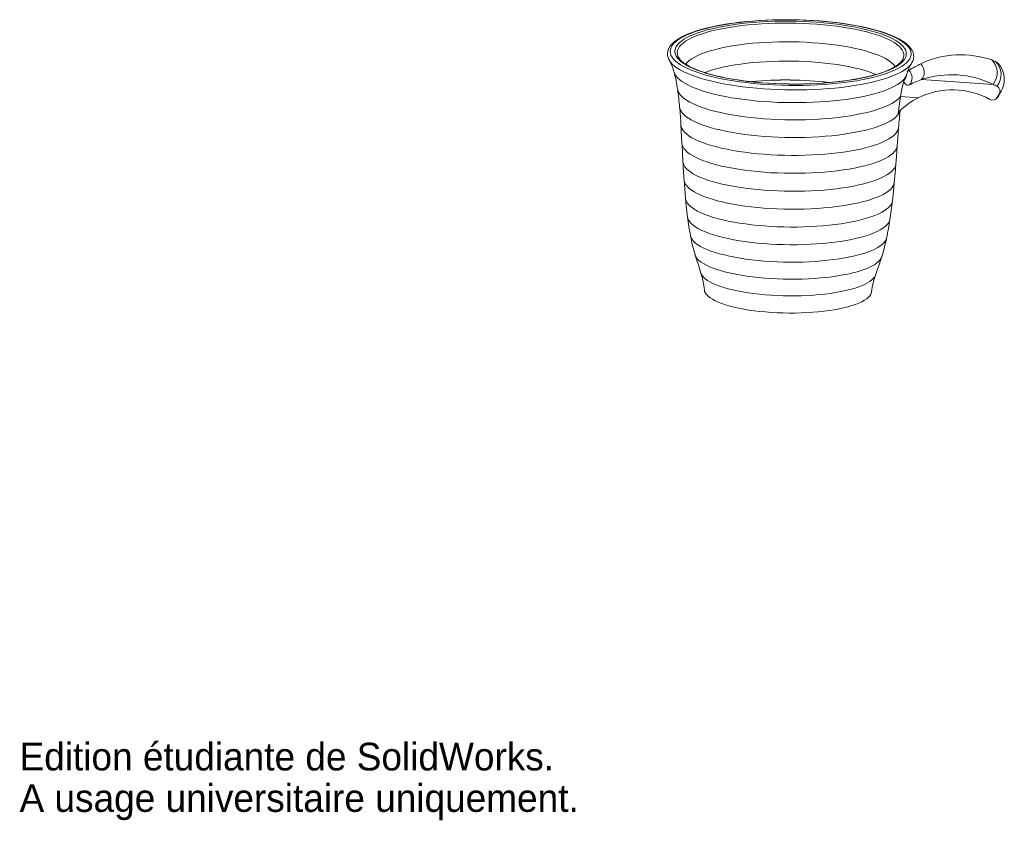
# Model space of a CAD drawing. Header units: millimetres. Extents: x 0 to 259, y 0 to 211.
import ezdxf

# ---------------------------------------------------------------- set-up
doc = ezdxf.new("R2010")
doc.units = ezdxf.units.MM
doc.header["$LTSCALE"] = 0.5
doc.styles.add('SLDTEXTSTYLE0', font='Arail.ttf')

msp = doc.modelspace()

# ---------------------------------------------------------------- linework, layer by layer
at = {"color": 7, "linetype": 'Continuous', "lineweight": 15}
for p, q in [((171, 199.68), (170.94, 199.77)), ((173.3, 200.69), (173.32, 200.65)), ((232.28, 200), (232.29, 200.02)), ((234.64, 199.07), (234.54, 198.92)), ((233.21, 195.63), (233.34, 196.06)), ((237.26, 194.78), (256.06, 193.53)), ((231.74, 190.33), (236.39, 190.02)), ((257.17, 190.06), (257.71, 190.96)), ((257.6, 190.71), (257.57, 190.65)), ((257.6, 190.71), (258.15, 191.61)), ((258.15, 191.61), (258.11, 191.55))]:
    msp.add_line(p, q, dxfattribs=at)
at = {"color": 8, "linetype": 'Continuous', "lineweight": 15}
for p, q in [((257.57, 190.65), (257.17, 190.06)), ((258.11, 191.55), (257.71, 190.96))]:
    msp.add_line(p, q, dxfattribs=at)
at = {"color": 7, "linetype": 'Continuous', "lineweight": 15, "flags": 128}
for points in [[(234.51, 198.9), (234.65, 199.1), (234.95, 199.67), (235.12, 200.24), (235.19, 200.81), (235.16, 201.36), (235.02, 201.91), (234.79, 202.44), (234.46, 202.97), (234.03, 203.5), (233.5, 204.02), (232.86, 204.53), (232.12, 205.02), (231.3, 205.5), (230.38, 205.96), (229.39, 206.4), (228.31, 206.82), (227.16, 207.22), (225.93, 207.61), (224.64, 207.97), (223.27, 208.31), (221.85, 208.63), (220.36, 208.93), (218.83, 209.2), (217.24, 209.45), (215.61, 209.68), (213.94, 209.88), (212.23, 210.06), (210.5, 210.21), (208.74, 210.33), (206.96, 210.42), (205.17, 210.49), (203.38, 210.53), (201.58, 210.55), (199.79, 210.53), (198, 210.49), (196.23, 210.42), (194.48, 210.32), (192.76, 210.2), (191.07, 210.05), (189.41, 209.87), (187.8, 209.67), (186.23, 209.44), (184.71, 209.19), (183.25, 208.92), (181.85, 208.62), (180.51, 208.29), (179.24, 207.95), (178.05, 207.59), (176.92, 207.2), (175.88, 206.8), (174.92, 206.37), (174.03, 205.92), (173.24, 205.46), (172.53, 204.97), (171.92, 204.46), (171.4, 203.93), (170.99, 203.37), (170.69, 202.81), (170.5, 202.24), (170.42, 201.67), (170.45, 201.11), (170.58, 200.57), (170.8, 200.03), (171.02, 199.67)], [(202.37, 210.52), (200.47, 210.51), (198.59, 210.48), (196.72, 210.42), (194.87, 210.32), (193.05, 210.19), (191.26, 210.04), (189.52, 209.85), (187.82, 209.64), (186.18, 209.4), (184.6, 209.13), (183.08, 208.84), (181.63, 208.52), (180.26, 208.18), (178.97, 207.81), (177.77, 207.43), (176.65, 207.02), (175.63, 206.6), (174.7, 206.16), (173.88, 205.7), (173.16, 205.23), (172.54, 204.75), (172.04, 204.25), (171.64, 203.75), (171.36, 203.25), (171.19, 202.73), (171.13, 202.22), (171.18, 201.7), (171.35, 201.19), (171.63, 200.67), (172.03, 200.16), (172.53, 199.66), (173.14, 199.17), (173.86, 198.68), (174.68, 198.21), (175.6, 197.75), (176.62, 197.3), (177.73, 196.87), (178.93, 196.46), (180.22, 196.07), (181.59, 195.7), (183.04, 195.35), (184.55, 195.02), (186.13, 194.72), (187.77, 194.45), (189.47, 194.2), (191.21, 193.98), (193, 193.78), (194.82, 193.62), (196.66, 193.49), (198.53, 193.38), (200.42, 193.31), (202.31, 193.27), (204.21, 193.25), (206.1, 193.27), (207.98, 193.32), (209.84, 193.4), (211.67, 193.51), (213.48, 193.65), (215.24, 193.82), (216.96, 194.02), (218.63, 194.25), (220.25, 194.5), (221.8, 194.78), (223.28, 195.09), (224.69, 195.42), (226.02, 195.78), (227.27, 196.15), (228.43, 196.55), (229.5, 196.96), (230.48, 197.4), (231.35, 197.84), (232.12, 198.31), (232.79, 198.78), (233.35, 199.27), (233.8, 199.77), (234.14, 200.27), (234.37, 200.78), (234.49, 201.3), (234.49, 201.81), (234.38, 202.33), (234.15, 202.84), (233.81, 203.36), (233.37, 203.86), (232.81, 204.36), (232.14, 204.85), (231.37, 205.33), (230.5, 205.8), (229.53, 206.25), (228.47, 206.69), (227.31, 207.11), (226.06, 207.51), (224.73, 207.89), (223.32, 208.25), (221.84, 208.59), (220.29, 208.9), (218.68, 209.19), (217.01, 209.45), (215.29, 209.69), (213.53, 209.9), (211.73, 210.07), (209.89, 210.22), (208.03, 210.34), (206.15, 210.43), (204.26, 210.49), (202.37, 210.52)], [(202.39, 210.18), (204.24, 210.15), (206.09, 210.09), (207.93, 210), (209.75, 209.88), (211.54, 209.73), (213.3, 209.56), (215.03, 209.35), (216.7, 209.12), (218.33, 208.86), (219.89, 208.57), (221.4, 208.26), (222.83, 207.92), (224.19, 207.56), (225.47, 207.19), (226.67, 206.79), (227.78, 206.37), (228.79, 205.94), (229.71, 205.49), (230.53, 205.03), (231.24, 204.55), (231.85, 204.07), (232.35, 203.58), (232.74, 203.08), (233.02, 202.58), (233.19, 202.07), (233.24, 201.57), (233.18, 201.06), (233.01, 200.56), (232.73, 200.06), (232.33, 199.57), (231.83, 199.09), (231.21, 198.62), (230.5, 198.16), (229.67, 197.72), (228.75, 197.29), (227.73, 196.88), (226.62, 196.48), (225.42, 196.11), (224.14, 195.76), (222.78, 195.43), (221.34, 195.12), (219.83, 194.84), (218.26, 194.59), (216.64, 194.36), (214.96, 194.17), (213.24, 194), (211.47, 193.86), (209.68, 193.75), (207.86, 193.66), (206.02, 193.61), (204.17, 193.6), (202.31, 193.61), (200.46, 193.65), (198.62, 193.72), (196.79, 193.83), (194.98, 193.96), (193.2, 194.12), (191.46, 194.32), (189.76, 194.54), (188.11, 194.78), (186.51, 195.06), (184.97, 195.36), (183.51, 195.68), (182.11, 196.03), (180.79, 196.4), (179.55, 196.79), (178.4, 197.19), (177.33, 197.62), (176.37, 198.06), (175.5, 198.52), (174.73, 198.98), (174.07, 199.46), (173.52, 199.95), (173.07, 200.45), (172.73, 200.95), (172.51, 201.45), (172.4, 201.96), (172.4, 202.46), (172.52, 202.96), (172.74, 203.46), (173.08, 203.96), (173.53, 204.44), (174.09, 204.92), (174.76, 205.38), (175.53, 205.83), (176.4, 206.27), (177.37, 206.69), (178.44, 207.1), (179.59, 207.48), (180.84, 207.84), (182.16, 208.18), (183.56, 208.5), (185.03, 208.79), (186.57, 209.06), (188.17, 209.3), (189.82, 209.51), (191.53, 209.7), (193.27, 209.85), (195.05, 209.98), (196.86, 210.07), (198.69, 210.14), (200.53, 210.17), (202.39, 210.18)], [(230.36, 198.22), (230.18, 198.47), (229.73, 198.94), (229.18, 199.41), (228.52, 199.87), (227.76, 200.31), (226.89, 200.75), (225.93, 201.17), (224.88, 201.57), (223.73, 201.95), (222.51, 202.32), (221.2, 202.66), (219.82, 202.98), (218.37, 203.28), (216.85, 203.55), (215.28, 203.8), (213.66, 204.02), (212, 204.21), (210.3, 204.37), (208.57, 204.5), (206.81, 204.6), (205.04, 204.68), (203.26, 204.72), (201.48, 204.73), (199.7, 204.71), (197.93, 204.66), (196.19, 204.58), (194.47, 204.47), (192.78, 204.33), (191.14, 204.16), (189.54, 203.96), (187.99, 203.73), (186.51, 203.48), (185.08, 203.2), (183.73, 202.9), (182.46, 202.57), (181.27, 202.22), (180.17, 201.85), (179.15, 201.47), (178.23, 201.06), (177.41, 200.64), (176.7, 200.2), (176.08, 199.75), (175.58, 199.29), (175.18, 198.82)], [(175.19, 198.83), (175.58, 199.29), (176.08, 199.75), (176.7, 200.2), (177.41, 200.64), (178.23, 201.06), (179.15, 201.47), (180.17, 201.85), (181.27, 202.22), (182.46, 202.57), (183.73, 202.9), (185.08, 203.2), (186.51, 203.48), (187.99, 203.73), (189.54, 203.96), (191.14, 204.16), (192.78, 204.33), (194.47, 204.47), (196.19, 204.58), (197.93, 204.66), (199.7, 204.71), (201.48, 204.73), (203.26, 204.72), (205.04, 204.68), (206.81, 204.6), (208.57, 204.5), (210.3, 204.37), (212, 204.21), (213.66, 204.02), (215.28, 203.8), (216.85, 203.55), (218.37, 203.28), (219.82, 202.98), (221.2, 202.66), (222.51, 202.32), (223.73, 201.95), (224.88, 201.57), (225.93, 201.17), (226.89, 200.75), (227.76, 200.31), (228.52, 199.87), (229.18, 199.41), (229.73, 198.94), (230.18, 198.47), (230.36, 198.23)], [(203.24, 193.62), (202.32, 193.63), (200.58, 193.67), (198.85, 193.74), (197.13, 193.83), (195.43, 193.95), (193.76, 194.1), (192.12, 194.27), (190.51, 194.47), (188.95, 194.69), (187.43, 194.93), (185.96, 195.2), (184.56, 195.49), (183.21, 195.79), (181.94, 196.12), (180.73, 196.47), (179.6, 196.83), (178.56, 197.2), (177.59, 197.59), (176.72, 197.99), (175.94, 198.39), (175.25, 198.8), (174.66, 199.21), (174.16, 199.62), (173.77, 200.02), (173.47, 200.41), (173.31, 200.68)], [(180.23, 196.63), (180.6, 196.77), (181.66, 197.14), (182.81, 197.49), (184.04, 197.81), (185.36, 198.12), (186.74, 198.4), (188.2, 198.65), (189.71, 198.88), (191.28, 199.08), (192.89, 199.25), (194.55, 199.39), (196.24, 199.5), (197.96, 199.58), (199.7, 199.63), (201.45, 199.65), (203.21, 199.64), (204.96, 199.6), (206.7, 199.53), (208.43, 199.42), (210.14, 199.29), (211.81, 199.13), (213.44, 198.94), (215.03, 198.72), (216.57, 198.47), (218.05, 198.2), (219.47, 197.9), (220.81, 197.58), (222.08, 197.23), (223.27, 196.87), (224.37, 196.49), (225.28, 196.13)], [(225.28, 196.13), (224.37, 196.49), (223.27, 196.87), (222.08, 197.23), (220.81, 197.58), (219.47, 197.9), (218.05, 198.2), (216.57, 198.47), (215.03, 198.72), (213.44, 198.94), (211.81, 199.13), (210.14, 199.29), (208.43, 199.42), (206.7, 199.53), (204.96, 199.6), (203.21, 199.64), (201.45, 199.65), (199.7, 199.63), (197.96, 199.58), (196.24, 199.5), (194.55, 199.39), (192.89, 199.25), (191.28, 199.08), (189.71, 198.88), (188.2, 198.65), (186.74, 198.4), (185.36, 198.12), (184.04, 197.81), (182.81, 197.49), (181.66, 197.14), (180.6, 196.77), (180.23, 196.63)], [(232.28, 200.01), (232.06, 199.68), (231.72, 199.28), (231.29, 198.89), (230.76, 198.49), (230.14, 198.1), (229.42, 197.71), (228.62, 197.32), (227.72, 196.95), (226.73, 196.59), (225.66, 196.24), (224.51, 195.91), (223.29, 195.6), (221.99, 195.3), (220.63, 195.03), (219.21, 194.78), (217.73, 194.55), (216.2, 194.34), (214.62, 194.16), (213, 194.01), (211.35, 193.88), (209.67, 193.77), (207.96, 193.7), (206.24, 193.65), (204.5, 193.62), (203.24, 193.62)], [(203.19, 188.72), (201.34, 188.74), (199.49, 188.8), (197.65, 188.89), (195.84, 189.01), (194.04, 189.15), (192.28, 189.33), (190.56, 189.53), (188.88, 189.77), (187.26, 190.02), (185.69, 190.31), (184.18, 190.62), (182.74, 190.95), (181.37, 191.3), (180.08, 191.68), (178.87, 192.08), (177.75, 192.49), (176.73, 192.92), (175.79, 193.37), (174.96, 193.82), (174.22, 194.3), (173.59, 194.78), (173.07, 195.27), (172.66, 195.76), (172.35, 196.26), (172.16, 196.77), (172.12, 196.92)], [(233.43, 197.04), (233.65, 197.08), (233.91, 197.21)], [(172.17, 196.74), (172.35, 196.26), (172.66, 195.76), (173.07, 195.27), (173.59, 194.78), (174.22, 194.3), (174.96, 193.82), (175.79, 193.37), (176.73, 192.92), (177.75, 192.49), (178.87, 192.08), (180.08, 191.68), (181.37, 191.3), (182.74, 190.95), (184.18, 190.62), (185.69, 190.31), (187.26, 190.02), (188.88, 189.77), (190.56, 189.53), (192.28, 189.33), (194.04, 189.15), (195.84, 189.01), (197.65, 188.89), (199.49, 188.8), (201.34, 188.74), (203.19, 188.72)], [(203.19, 188.72), (205.04, 188.72), (206.89, 188.75), (208.72, 188.82), (210.52, 188.91), (212.3, 189.04), (214.05, 189.19), (215.75, 189.37), (217.4, 189.58), (219, 189.82), (220.55, 190.09), (222.02, 190.37), (223.43, 190.69), (224.76, 191.03), (226.01, 191.39), (227.18, 191.77), (228.26, 192.17), (229.24, 192.58), (230.13, 193.02), (230.92, 193.47), (231.6, 193.93), (232.18, 194.4), (232.66, 194.88), (233.02, 195.38), (233.27, 195.87), (233.34, 196.07)], [(233.34, 196.07), (233.27, 195.87), (233.02, 195.38), (232.66, 194.88), (232.18, 194.4), (231.6, 193.93), (230.92, 193.47), (230.13, 193.02), (229.24, 192.58), (228.26, 192.17), (227.18, 191.77), (226.01, 191.39), (224.76, 191.03), (223.43, 190.69), (222.02, 190.37), (220.55, 190.09), (219, 189.82), (217.4, 189.58), (215.75, 189.37), (214.05, 189.19), (212.3, 189.04), (210.52, 188.91), (208.72, 188.82), (206.89, 188.75), (205.04, 188.72), (203.19, 188.72)], [(232.67, 194.6), (232.11, 192.31), (231.74, 190.33)], [(173.08, 192.24), (173.09, 192.21), (173.23, 191.71), (173.48, 191.21), (173.84, 190.72), (174.31, 190.24), (174.88, 189.76), (175.57, 189.29), (176.35, 188.84), (177.24, 188.39), (178.22, 187.97), (179.29, 187.55), (180.46, 187.16), (181.7, 186.78), (183.03, 186.43), (184.43, 186.1), (185.9, 185.79), (187.43, 185.5), (189.03, 185.24), (190.67, 185.01), (192.36, 184.81), (194.09, 184.63), (195.85, 184.48), (197.64, 184.36), (199.44, 184.28), (201.26, 184.22), (203.08, 184.19), (204.91, 184.19), (206.72, 184.23), (208.52, 184.29), (210.3, 184.38), (212.05, 184.51), (213.76, 184.66), (215.43, 184.84), (217.05, 185.05), (218.62, 185.29), (220.13, 185.56), (221.57, 185.84), (222.94, 186.16), (224.24, 186.5), (225.45, 186.85), (226.58, 187.23), (227.61, 187.63), (228.56, 188.05), (229.4, 188.48), (230.14, 188.92), (230.78, 189.38), (231.32, 189.85), (231.74, 190.33)], [(231.74, 190.33), (231.32, 189.85), (230.78, 189.38), (230.14, 188.92), (229.4, 188.48), (228.56, 188.05), (227.61, 187.63), (226.58, 187.23), (225.45, 186.85), (224.24, 186.5), (222.94, 186.16), (221.57, 185.84), (220.13, 185.56), (218.62, 185.29), (217.05, 185.05), (215.43, 184.84), (213.76, 184.66), (212.05, 184.51), (210.3, 184.38), (208.52, 184.29), (206.72, 184.23), (204.91, 184.19), (203.08, 184.19), (201.26, 184.22), (199.44, 184.28), (197.64, 184.36), (195.85, 184.48), (194.09, 184.63), (192.36, 184.81), (190.67, 185.01), (189.03, 185.24), (187.43, 185.5), (185.9, 185.79), (184.43, 186.1), (183.03, 186.43), (181.7, 186.78), (180.46, 187.16), (179.29, 187.55), (178.22, 187.97), (177.24, 188.39), (176.35, 188.84), (175.57, 189.29), (174.88, 189.76), (174.31, 190.24), (173.84, 190.72), (173.48, 191.21), (173.23, 191.71), (173.09, 192.21), (173.08, 192.24)], [(231.74, 190.33), (231.37, 187.88), (231.12, 185.83)], [(257.08, 189.94), (257.37, 190.33), (257.55, 190.64)], [(173.62, 187.56), (173.63, 187.52), (173.74, 187.03), (173.96, 186.53), (174.29, 186.05), (174.73, 185.57), (175.28, 185.09), (175.94, 184.63), (176.7, 184.17), (177.56, 183.73), (178.52, 183.31), (179.57, 182.89), (180.71, 182.5), (181.93, 182.13), (183.24, 181.77), (184.62, 181.44), (186.07, 181.13), (187.58, 180.85), (189.15, 180.59), (190.78, 180.36), (192.45, 180.16), (194.16, 179.98), (195.9, 179.83), (197.67, 179.72), (199.46, 179.63), (201.26, 179.57), (203.06, 179.54)], [(203.06, 179.54), (201.26, 179.57), (199.46, 179.63), (197.67, 179.72), (195.9, 179.83), (194.16, 179.98), (192.45, 180.16), (190.78, 180.36), (189.15, 180.59), (187.58, 180.85), (186.07, 181.13), (184.62, 181.44), (183.24, 181.77), (181.93, 182.13), (180.71, 182.5), (179.57, 182.89), (178.52, 183.31), (177.56, 183.73), (176.7, 184.17), (175.94, 184.63), (175.28, 185.09), (174.73, 185.57), (174.29, 186.05), (173.96, 186.53), (173.74, 187.03), (173.63, 187.52), (173.62, 187.56)], [(203.06, 179.54), (204.87, 179.55), (206.66, 179.58), (208.44, 179.65), (210.2, 179.74), (211.93, 179.87), (213.62, 180.02), (215.27, 180.2), (216.88, 180.41), (218.42, 180.65), (219.91, 180.92), (221.33, 181.21), (222.67, 181.52), (223.94, 181.86), (225.13, 182.22), (226.23, 182.6), (227.24, 182.99), (228.15, 183.41), (228.97, 183.84), (229.68, 184.28), (230.29, 184.74), (230.79, 185.21), (231.18, 185.68), (231.47, 186.17), (231.63, 186.61)], [(231.63, 186.61), (231.47, 186.17), (231.18, 185.68), (230.79, 185.21), (230.29, 184.74), (229.68, 184.28), (228.97, 183.84), (228.15, 183.41), (227.24, 182.99), (226.23, 182.6), (225.13, 182.22), (223.94, 181.86), (222.67, 181.52), (221.33, 181.21), (219.91, 180.92), (218.42, 180.65), (216.88, 180.41), (215.27, 180.2), (213.62, 180.02), (211.93, 179.87), (210.2, 179.74), (208.44, 179.65), (206.66, 179.58), (204.87, 179.55), (203.06, 179.54)], [(173.97, 182.8), (174.06, 181.36), (174.24, 178.01)], [(173.97, 182.8), (174.06, 182.34), (174.25, 181.85), (174.56, 181.36), (174.97, 180.88), (175.5, 180.41), (176.13, 179.94), (176.87, 179.49), (177.71, 179.05), (178.65, 178.62), (179.68, 178.21), (180.8, 177.81), (182.01, 177.44), (183.3, 177.08), (184.66, 176.75), (186.1, 176.44), (187.6, 176.16), (189.16, 175.9), (190.78, 175.66), (192.44, 175.46), (194.14, 175.28), (195.87, 175.13), (197.63, 175.02), (199.41, 174.93), (201.21, 174.87), (203, 174.84)], [(203, 174.84), (201.21, 174.87), (199.41, 174.93), (197.63, 175.02), (195.87, 175.13), (194.14, 175.28), (192.44, 175.46), (190.78, 175.66), (189.16, 175.9), (187.6, 176.16), (186.1, 176.44), (184.66, 176.75), (183.3, 177.08), (182.01, 177.44), (180.8, 177.81), (179.68, 178.21), (178.65, 178.62), (177.71, 179.05), (176.87, 179.49), (176.13, 179.94), (175.5, 180.41), (174.97, 180.88), (174.56, 181.36), (174.25, 181.85), (174.06, 182.34), (173.97, 182.8)], [(203, 174.84), (204.8, 174.85), (206.59, 174.88), (208.36, 174.95), (210.11, 175.04), (211.83, 175.17), (213.52, 175.32), (215.16, 175.51), (216.75, 175.72), (218.28, 175.96), (219.76, 176.23), (221.16, 176.52), (222.49, 176.83), (223.75, 177.17), (224.92, 177.53), (226, 177.91), (226.99, 178.31), (227.88, 178.73), (228.68, 179.16), (229.37, 179.6), (229.95, 180.06), (230.43, 180.53), (230.8, 181), (231.06, 181.48), (231.2, 181.97), (231.23, 182.17)], [(231.23, 182.17), (231.2, 181.97), (231.06, 181.48), (230.8, 181), (230.43, 180.53), (229.95, 180.06), (229.37, 179.6), (228.68, 179.16), (227.88, 178.73), (226.99, 178.31), (226, 177.91), (224.92, 177.53), (223.75, 177.17), (222.49, 176.83), (221.16, 176.52), (219.76, 176.23), (218.28, 175.96), (216.75, 175.72), (215.16, 175.51), (213.52, 175.32), (211.83, 175.17), (210.11, 175.04), (208.36, 174.95), (206.59, 174.88), (204.8, 174.85), (203, 174.84)], [(230.85, 177.38), (231, 179.34), (231.23, 182.17)], [(174.24, 178.01), (174.27, 177.55), (174.5, 173.19)], [(174.24, 178.01), (174.29, 177.65), (174.46, 177.16), (174.74, 176.67), (175.13, 176.19), (175.64, 175.72), (176.25, 175.25), (176.97, 174.79), (177.79, 174.35), (178.71, 173.92), (179.72, 173.51), (180.83, 173.11), (182.03, 172.73), (183.3, 172.38), (184.66, 172.04), (186.09, 171.73), (187.58, 171.44), (189.13, 171.18), (190.74, 170.95), (192.4, 170.74), (194.09, 170.56), (195.83, 170.41), (197.58, 170.29), (199.36, 170.21), (201.15, 170.15), (202.95, 170.12)], [(202.95, 170.12), (201.15, 170.15), (199.36, 170.21), (197.58, 170.29), (195.83, 170.41), (194.09, 170.56), (192.4, 170.74), (190.74, 170.95), (189.13, 171.18), (187.58, 171.44), (186.09, 171.73), (184.66, 172.04), (183.3, 172.38), (182.03, 172.73), (180.83, 173.11), (179.72, 173.51), (178.71, 173.92), (177.79, 174.35), (176.97, 174.79), (176.25, 175.25), (175.64, 175.72), (175.13, 176.19), (174.74, 176.67), (174.46, 177.16), (174.29, 177.65), (174.24, 178.01)], [(202.95, 170.12), (204.74, 170.13), (206.53, 170.16), (208.3, 170.23), (210.04, 170.32), (211.76, 170.45), (213.44, 170.61), (215.07, 170.79), (216.66, 171.01), (218.19, 171.25), (219.65, 171.52), (221.05, 171.81), (222.37, 172.13), (223.61, 172.47), (224.77, 172.83), (225.84, 173.21), (226.81, 173.61), (227.69, 174.03), (228.46, 174.46), (229.13, 174.91), (229.7, 175.37), (230.15, 175.84), (230.49, 176.32), (230.72, 176.8), (230.84, 177.28), (230.85, 177.38)], [(230.85, 177.38), (230.84, 177.28), (230.72, 176.8), (230.49, 176.32), (230.15, 175.84), (229.7, 175.37), (229.13, 174.91), (228.46, 174.46), (227.69, 174.03), (226.81, 173.61), (225.84, 173.21), (224.77, 172.83), (223.61, 172.47), (222.37, 172.13), (221.05, 171.81), (219.65, 171.52), (218.19, 171.25), (216.66, 171.01), (215.07, 170.79), (213.44, 170.61), (211.76, 170.45), (210.04, 170.32), (208.3, 170.23), (206.53, 170.16), (204.74, 170.13), (202.95, 170.12)], [(230.49, 172.57), (230.64, 174.46), (230.85, 177.38)], [(174.5, 173.19), (174.55, 172.84), (174.71, 172.35), (174.99, 171.87), (175.38, 171.4), (175.87, 170.93), (176.48, 170.47), (177.19, 170.02), (178, 169.58), (178.91, 169.15), (179.92, 168.74), (181.01, 168.35), (182.19, 167.98), (183.46, 167.62), (184.8, 167.29), (186.21, 166.99), (187.69, 166.7), (189.23, 166.44), (190.82, 166.21), (192.45, 166.01), (194.13, 165.83), (195.84, 165.68), (197.58, 165.57), (199.34, 165.48), (201.11, 165.42), (202.89, 165.39)], [(202.89, 165.39), (201.11, 165.42), (199.34, 165.48), (197.58, 165.57), (195.84, 165.68), (194.13, 165.83), (192.45, 166.01), (190.82, 166.21), (189.23, 166.44), (187.69, 166.7), (186.21, 166.99), (184.8, 167.29), (183.46, 167.62), (182.19, 167.98), (181.01, 168.35), (179.92, 168.74), (178.91, 169.15), (178, 169.58), (177.19, 170.02), (176.48, 170.47), (175.87, 170.93), (175.38, 171.4), (174.99, 171.87), (174.71, 172.35), (174.55, 172.84), (174.5, 173.19)], [(202.89, 165.39), (204.66, 165.4), (206.43, 165.43), (208.18, 165.5), (209.91, 165.59), (211.61, 165.72), (213.27, 165.87), (214.89, 166.06), (216.45, 166.27), (217.97, 166.51), (219.41, 166.77), (220.8, 167.06), (222.1, 167.38), (223.33, 167.71), (224.48, 168.07), (225.53, 168.45), (226.5, 168.85), (227.36, 169.26), (228.13, 169.69), (228.79, 170.13), (229.35, 170.59), (229.8, 171.05), (230.14, 171.52), (230.37, 172), (230.48, 172.48), (230.49, 172.57)], [(230.49, 172.57), (230.48, 172.48), (230.37, 172), (230.14, 171.52), (229.8, 171.05), (229.35, 170.59), (228.79, 170.13), (228.13, 169.69), (227.36, 169.26), (226.5, 168.85), (225.53, 168.45), (224.48, 168.07), (223.33, 167.71), (222.1, 167.38), (220.8, 167.06), (219.41, 166.77), (217.97, 166.51), (216.45, 166.27), (214.89, 166.06), (213.27, 165.87), (211.61, 165.72), (209.91, 165.59), (208.18, 165.5), (206.43, 165.43), (204.66, 165.4), (202.89, 165.39)], [(230.09, 167.74), (230.3, 170.12), (230.49, 172.57)], [(174.79, 168.35), (175.05, 164.85), (175.18, 163.49)], [(174.79, 168.35), (174.81, 168.15), (174.95, 167.66), (175.2, 167.18), (175.57, 166.71), (176.04, 166.24), (176.62, 165.77), (177.31, 165.32), (178.1, 164.88), (178.99, 164.46), (179.98, 164.05), (181.06, 163.65), (182.23, 163.28), (183.48, 162.92), (184.81, 162.59), (186.21, 162.28), (187.68, 161.99), (189.21, 161.73), (190.79, 161.5), (192.42, 161.29), (194.1, 161.12), (195.8, 160.97), (197.54, 160.85), (199.29, 160.76), (201.06, 160.7), (202.83, 160.68)], [(202.83, 160.68), (201.06, 160.7), (199.29, 160.76), (197.54, 160.85), (195.8, 160.97), (194.1, 161.12), (192.42, 161.29), (190.79, 161.5), (189.21, 161.73), (187.68, 161.99), (186.21, 162.28), (184.81, 162.59), (183.48, 162.92), (182.23, 163.28), (181.06, 163.65), (179.98, 164.05), (178.99, 164.46), (178.1, 164.88), (177.31, 165.32), (176.62, 165.77), (176.04, 166.24), (175.57, 166.71), (175.2, 167.18), (174.95, 167.66), (174.81, 168.15), (174.79, 168.35)], [(202.83, 160.68), (204.6, 160.68), (206.37, 160.72), (208.11, 160.78), (209.83, 160.88), (211.53, 161), (213.18, 161.16), (214.79, 161.35), (216.35, 161.56), (217.86, 161.8), (219.3, 162.07), (220.67, 162.36), (221.96, 162.68), (223.18, 163.01), (224.31, 163.37), (225.35, 163.76), (226.29, 164.15), (227.14, 164.57), (227.89, 165), (228.53, 165.44), (229.07, 165.9), (229.49, 166.36), (229.81, 166.83), (230.01, 167.31), (230.09, 167.74)], [(230.09, 167.74), (230.01, 167.31), (229.81, 166.83), (229.49, 166.36), (229.07, 165.9), (228.53, 165.44), (227.89, 165), (227.14, 164.57), (226.29, 164.15), (225.35, 163.76), (224.31, 163.37), (223.18, 163.01), (221.96, 162.68), (220.67, 162.36), (219.3, 162.07), (217.86, 161.8), (216.35, 161.56), (214.79, 161.35), (213.18, 161.16), (211.53, 161), (209.83, 160.88), (208.11, 160.78), (206.37, 160.72), (204.6, 160.68), (202.83, 160.68)], [(229.6, 162.89), (229.96, 166.29), (230.09, 167.74)], [(175.17, 163.49), (175.19, 163.34), (175.33, 162.86), (175.58, 162.39), (175.93, 161.92), (176.4, 161.46), (176.97, 161), (177.65, 160.56), (178.43, 160.12), (179.31, 159.7), (180.28, 159.3), (181.34, 158.91), (182.49, 158.54), (183.73, 158.19), (185.03, 157.87), (186.41, 157.56), (187.86, 157.28), (189.36, 157.02), (190.92, 156.79), (192.53, 156.59), (194.17, 156.42), (195.85, 156.27), (197.56, 156.15), (199.29, 156.07), (201.03, 156.01), (202.77, 155.98)], [(202.77, 155.98), (201.03, 156.01), (199.29, 156.07), (197.56, 156.15), (195.85, 156.27), (194.17, 156.42), (192.53, 156.59), (190.92, 156.79), (189.36, 157.02), (187.86, 157.28), (186.41, 157.56), (185.03, 157.87), (183.73, 158.19), (182.49, 158.54), (181.34, 158.91), (180.28, 159.3), (179.31, 159.7), (178.43, 160.12), (177.65, 160.56), (176.97, 161), (176.4, 161.46), (175.93, 161.92), (175.58, 162.39), (175.33, 162.86), (175.19, 163.34), (175.17, 163.49)], [(175.18, 163.49), (175.37, 161.54), (175.72, 158.59)], [(202.77, 155.98), (204.52, 155.99), (206.25, 156.02), (207.97, 156.09), (209.66, 156.18), (211.33, 156.31), (212.96, 156.46), (214.55, 156.64), (216.08, 156.85), (217.56, 157.09), (218.98, 157.35), (220.33, 157.64), (221.6, 157.95), (222.8, 158.29), (223.91, 158.64), (224.94, 159.01), (225.87, 159.41), (226.7, 159.82), (227.44, 160.24), (228.07, 160.68), (228.6, 161.12), (229.01, 161.58), (229.32, 162.04), (229.52, 162.51), (229.6, 162.89)], [(229.6, 162.89), (229.52, 162.51), (229.32, 162.04), (229.01, 161.58), (228.6, 161.12), (228.07, 160.68), (227.44, 160.24), (226.7, 159.82), (225.87, 159.41), (224.94, 159.01), (223.91, 158.64), (222.8, 158.29), (221.6, 157.95), (220.33, 157.64), (218.98, 157.35), (217.56, 157.09), (216.08, 156.85), (214.55, 156.64), (212.96, 156.46), (211.33, 156.31), (209.66, 156.18), (207.97, 156.09), (206.25, 156.02), (204.52, 155.99), (202.77, 155.98)], [(228.94, 158.01), (229.21, 159.81), (229.6, 162.88), (229.6, 162.89)], [(175.71, 158.6), (175.78, 158.28), (175.98, 157.81), (176.28, 157.34), (176.7, 156.88), (177.23, 156.42), (177.87, 155.97), (178.61, 155.53), (179.46, 155.11), (180.4, 154.7), (181.43, 154.31), (182.56, 153.93), (183.77, 153.58), (185.06, 153.25), (186.42, 152.94), (187.85, 152.65), (189.34, 152.39), (190.89, 152.16), (192.49, 151.95), (194.13, 151.77), (195.8, 151.62), (197.51, 151.51), (199.23, 151.42), (200.97, 151.36), (202.71, 151.33)], [(202.71, 151.33), (200.97, 151.36), (199.23, 151.42), (197.51, 151.51), (195.8, 151.62), (194.13, 151.77), (192.49, 151.95), (190.89, 152.16), (189.34, 152.39), (187.85, 152.65), (186.42, 152.94), (185.06, 153.25), (183.77, 153.58), (182.56, 153.93), (181.43, 154.31), (180.4, 154.7), (179.46, 155.11), (178.61, 155.53), (177.87, 155.97), (177.23, 156.42), (176.7, 156.88), (176.28, 157.34), (175.98, 157.81), (175.78, 158.28), (175.71, 158.6)], [(202.71, 151.33), (204.45, 151.34), (206.18, 151.37), (207.9, 151.44), (209.59, 151.54), (211.25, 151.66), (212.88, 151.82), (214.45, 152.01), (215.98, 152.22), (217.45, 152.46), (218.85, 152.73), (220.18, 153.02), (221.44, 153.34), (222.61, 153.68), (223.7, 154.04), (224.69, 154.42), (225.59, 154.81), (226.39, 155.23), (227.09, 155.65), (227.68, 156.1), (228.16, 156.55), (228.53, 157.01), (228.79, 157.47), (228.94, 157.94), (228.95, 158.01)], [(228.95, 158.01), (228.94, 157.94), (228.79, 157.47), (228.53, 157.01), (228.16, 156.55), (227.68, 156.1), (227.09, 155.65), (226.39, 155.23), (225.59, 154.81), (224.69, 154.42), (223.7, 154.04), (222.61, 153.68), (221.44, 153.34), (220.18, 153.02), (218.85, 152.73), (217.45, 152.46), (215.98, 152.22), (214.45, 152.01), (212.88, 151.82), (211.25, 151.66), (209.59, 151.54), (207.9, 151.44), (206.18, 151.37), (204.45, 151.34), (202.71, 151.33)], [(176.5, 153.68), (176.52, 153.59), (176.68, 153.13), (176.96, 152.67), (177.35, 152.21), (177.84, 151.76), (178.45, 151.32), (179.15, 150.89), (179.96, 150.47), (180.87, 150.07), (181.87, 149.68), (182.96, 149.31), (184.13, 148.96), (185.39, 148.64), (186.71, 148.33), (188.11, 148.05), (189.56, 147.79), (191.08, 147.56), (192.64, 147.36), (194.24, 147.18), (195.88, 147.03), (197.55, 146.92), (199.24, 146.83), (200.94, 146.77), (202.65, 146.75)], [(202.65, 146.75), (200.94, 146.77), (199.24, 146.83), (197.55, 146.92), (195.88, 147.03), (194.24, 147.18), (192.64, 147.36), (191.08, 147.56), (189.56, 147.79), (188.11, 148.05), (186.71, 148.33), (185.39, 148.64), (184.13, 148.96), (182.96, 149.31), (181.87, 149.68), (180.87, 150.07), (179.96, 150.47), (179.15, 150.89), (178.45, 151.32), (177.84, 151.76), (177.35, 152.21), (176.96, 152.67), (176.68, 153.13), (176.52, 153.59), (176.5, 153.68)], [(202.65, 146.75), (204.35, 146.75), (206.05, 146.78), (207.73, 146.85), (209.38, 146.95), (211.01, 147.07), (212.6, 147.23), (214.14, 147.41), (215.63, 147.62), (217.06, 147.86), (218.43, 148.13), (219.72, 148.42), (220.94, 148.73), (222.08, 149.06), (223.13, 149.42), (224.09, 149.79), (224.96, 150.19), (225.73, 150.59), (226.39, 151.01), (226.95, 151.45), (227.4, 151.89), (227.74, 152.34), (227.97, 152.8), (228.06, 153.11)], [(228.06, 153.11), (227.97, 152.8), (227.74, 152.34), (227.4, 151.89), (226.95, 151.45), (226.39, 151.01), (225.73, 150.59), (224.96, 150.19), (224.09, 149.79), (223.13, 149.42), (222.08, 149.06), (220.94, 148.73), (219.72, 148.42), (218.43, 148.13), (217.06, 147.86), (215.63, 147.62), (214.14, 147.41), (212.6, 147.23), (211.01, 147.07), (209.38, 146.95), (207.73, 146.85), (206.05, 146.78), (204.35, 146.75), (202.65, 146.75)], [(177.66, 148.7), (177.71, 148.56), (177.93, 148.11), (178.26, 147.66), (178.7, 147.22), (179.25, 146.78), (179.9, 146.36), (180.65, 145.95), (181.5, 145.55), (182.45, 145.17), (183.49, 144.8), (184.61, 144.46), (185.81, 144.13), (187.09, 143.83), (188.44, 143.55), (189.85, 143.29), (191.32, 143.06), (192.83, 142.86), (194.39, 142.69), (195.99, 142.54), (197.61, 142.42), (199.25, 142.34), (200.91, 142.28), (202.58, 142.26)], [(202.58, 142.26), (200.91, 142.28), (199.25, 142.34), (197.61, 142.42), (195.99, 142.54), (194.39, 142.69), (192.83, 142.86), (191.32, 143.06), (189.85, 143.29), (188.44, 143.55), (187.09, 143.83), (185.81, 144.13), (184.61, 144.46), (183.49, 144.8), (182.45, 145.17), (181.5, 145.55), (180.65, 145.95), (179.9, 146.36), (179.25, 146.78), (178.7, 147.22), (178.26, 147.66), (177.93, 148.11), (177.71, 148.56), (177.66, 148.7)], [(202.58, 142.26), (204.24, 142.26), (205.89, 142.3), (207.53, 142.36), (209.14, 142.46), (210.72, 142.58), (212.26, 142.74), (213.76, 142.92), (215.2, 143.13), (216.59, 143.37), (217.91, 143.63), (219.16, 143.92), (220.33, 144.23), (221.41, 144.56), (222.41, 144.91), (223.32, 145.28), (224.13, 145.67), (224.85, 146.07), (225.45, 146.49), (225.96, 146.92), (226.35, 147.35), (226.64, 147.8), (226.78, 148.16)], [(226.78, 148.16), (226.64, 147.8), (226.35, 147.35), (225.96, 146.92), (225.45, 146.49), (224.85, 146.07), (224.13, 145.67), (223.32, 145.28), (222.41, 144.91), (221.41, 144.56), (220.33, 144.23), (219.16, 143.92), (217.91, 143.63), (216.59, 143.37), (215.2, 143.13), (213.76, 142.92), (212.26, 142.74), (210.72, 142.58), (209.14, 142.46), (207.53, 142.36), (205.89, 142.3), (204.24, 142.26), (202.58, 142.26)], [(225.13, 143.34), (225.3, 143.86), (225.68, 144.93), (226.07, 146.02), (226.46, 147.16), (226.78, 148.14)], [(179.21, 143.86), (179.29, 143.65), (179.54, 143.21), (179.9, 142.78), (180.36, 142.36), (180.93, 141.94), (181.61, 141.54), (182.38, 141.15), (183.25, 140.77), (184.22, 140.41), (185.27, 140.07), (186.4, 139.74), (187.61, 139.44), (188.89, 139.16), (190.24, 138.91), (191.64, 138.68), (193.1, 138.48), (194.6, 138.31), (196.14, 138.16), (197.7, 138.05), (199.29, 137.96), (200.89, 137.9), (202.5, 137.88)], [(202.5, 137.88), (200.89, 137.9), (199.29, 137.96), (197.7, 138.05), (196.14, 138.16), (194.6, 138.31), (193.1, 138.48), (191.64, 138.68), (190.24, 138.91), (188.89, 139.16), (187.61, 139.44), (186.4, 139.74), (185.27, 140.07), (184.22, 140.41), (183.25, 140.77), (182.38, 141.15), (181.61, 141.54), (180.93, 141.94), (180.36, 142.36), (179.9, 142.78), (179.54, 143.21), (179.29, 143.65), (179.21, 143.86)], [(202.5, 137.88), (204.11, 137.88), (205.7, 137.92), (207.28, 137.99), (208.84, 138.08), (210.36, 138.21), (211.85, 138.36), (213.28, 138.54), (214.66, 138.75), (215.98, 138.99), (217.24, 139.25), (218.42, 139.54), (219.52, 139.85), (220.53, 140.18), (221.46, 140.52), (222.29, 140.89), (223.03, 141.27), (223.66, 141.67), (224.19, 142.08), (224.61, 142.5), (224.93, 142.92), (225.13, 143.35), (225.13, 143.36)], [(225.13, 143.36), (225.13, 143.35), (224.93, 142.92), (224.61, 142.5), (224.19, 142.08), (223.66, 141.67), (223.03, 141.27), (222.29, 140.89), (221.46, 140.52), (220.53, 140.18), (219.52, 139.85), (218.42, 139.54), (217.24, 139.25), (215.98, 138.99), (214.66, 138.75), (213.28, 138.54), (211.85, 138.36), (210.36, 138.21), (208.84, 138.08), (207.28, 137.99), (205.7, 137.92), (204.11, 137.88), (202.5, 137.88)], [(180.13, 139.46), (180.21, 139.06), (180.39, 138.63), (180.7, 138.21), (181.11, 137.79), (181.62, 137.38), (182.24, 136.98), (182.97, 136.6), (183.79, 136.22), (184.7, 135.87), (185.7, 135.53), (186.79, 135.21), (187.95, 134.91), (189.19, 134.63), (190.49, 134.38), (191.85, 134.15), (193.27, 133.95), (194.73, 133.78), (196.22, 133.64), (197.75, 133.52), (199.3, 133.43), (200.86, 133.38), (202.43, 133.35)], [(202.43, 133.35), (204, 133.36), (205.56, 133.39), (207.1, 133.46), (208.62, 133.56), (210.1, 133.68), (211.54, 133.84), (212.94, 134.02), (214.28, 134.23), (215.55, 134.46), (216.76, 134.72), (217.9, 135.01), (218.95, 135.32), (219.92, 135.64), (220.8, 135.99), (221.58, 136.35), (222.26, 136.73), (222.84, 137.12), (223.32, 137.52), (223.68, 137.93), (223.94, 138.35), (224.09, 138.78), (224.12, 138.97)]]:
    msp.add_lwpolyline(points, dxfattribs=at)
at = {"color": 8, "linetype": 'Continuous', "lineweight": 15, "flags": 128}
for points in [[(232.29, 200.02), (232.33, 200.09), (232.53, 200.59), (232.62, 201.09), (232.59, 201.59), (232.45, 202.09), (232.2, 202.58), (231.84, 203.08), (231.36, 203.57), (230.78, 204.05), (230.1, 204.52), (229.31, 204.98), (228.41, 205.42), (227.43, 205.85), (226.34, 206.27), (225.17, 206.66), (223.92, 207.04), (222.58, 207.4), (221.17, 207.73), (219.69, 208.04), (218.15, 208.33), (216.54, 208.59), (214.89, 208.82), (213.19, 209.03), (211.45, 209.21), (209.67, 209.35), (207.88, 209.47), (206.06, 209.56), (204.23, 209.62), (202.39, 209.65), (200.56, 209.64), (198.73, 209.61), (196.92, 209.54), (195.13, 209.45), (193.38, 209.32), (191.65, 209.17), (189.97, 208.98), (188.34, 208.77), (186.76, 208.53), (185.25, 208.26), (183.8, 207.97), (182.42, 207.66), (181.12, 207.32), (179.9, 206.95), (178.77, 206.57), (177.73, 206.17), (176.79, 205.75), (175.94, 205.32), (175.2, 204.87), (174.56, 204.41), (174.03, 203.93), (173.6, 203.45), (173.29, 202.96), (173.09, 202.47), (173.01, 201.97), (173.03, 201.47), (173.17, 200.97), (173.3, 200.69)], [(203.26, 192.08), (201.34, 192.11), (199.44, 192.16), (197.54, 192.25), (195.66, 192.37), (193.81, 192.52), (191.99, 192.7), (190.2, 192.91), (188.46, 193.14), (186.78, 193.4), (185.14, 193.69), (183.57, 194.01), (182.07, 194.35), (180.64, 194.71), (179.29, 195.09), (178.02, 195.49), (176.84, 195.91), (175.74, 196.35), (174.75, 196.81), (173.85, 197.28), (173.05, 197.76), (172.36, 198.25), (171.78, 198.75), (171.3, 199.26), (171, 199.68)], [(234.54, 198.92), (234.49, 198.86), (234.07, 198.36), (233.54, 197.86), (232.89, 197.38), (232.15, 196.9), (231.3, 196.45), (230.35, 196), (229.3, 195.58), (228.16, 195.17), (226.93, 194.78), (225.62, 194.42), (224.23, 194.08), (222.76, 193.76), (221.22, 193.46), (219.61, 193.19), (217.95, 192.95), (216.23, 192.74), (214.47, 192.56), (212.67, 192.4), (210.83, 192.28), (208.96, 192.18), (207.07, 192.11), (205.17, 192.08), (203.26, 192.08)], [(231.54, 186.52), (231.4, 186.25), (231.12, 185.83)]]:
    msp.add_lwpolyline(points, dxfattribs=at)
at = {"color": 7, "linetype": 'Continuous', "lineweight": 15}
for centre, radius, start, end in [((160.28, 193.71), 12.26, 14.2465, 29.5794), ((247.62, 176.72), 24.6, 70.7517, 115.4492), ((252.42, 196.56), 4.74, 320.2475, 45.6629), ((252.4, 196.56), 4.75, 320.3614, 45.5489), ((248.01, 178.6), 22.69, 67.4007, 70.1304), ((253.36, 196.1), 4.83, 320.2475, 45.6629), ((256.23, 198.33), 1.33, 40.7706, 67.5317), ((244.38, 193.11), 11.43, 148.6547, 165.0439), ((248.17, 175.07), 26.32, 114.9924, 122.7813), ((231.98, 195.21), 2.78, 320.0917, 45.8186), ((234.91, 196.74), 3.06, 320.0917, 45.8186), ((252.8, 194.82), 6.22, 328.1477, 44.616), ((140.72, 187.99), 32.64, 7.4825, 15.5278), ((201.71, 101.51), 93.17, 83.055, 95.6601), ((201.71, 101.5), 93.19, 83.0881, 95.6428), ((233.66, 194.35), 1.02, 165.8385, 296.1043), ((244.72, 173.01), 23.01, 108.9276, 117.4687), ((245.13, 171.24), 24.82, 63.8879, 108.4932), ((103.86, 181.89), 69.99, 4.6458, 8.5008), ((245.39, 171.49), 20.61, 61.4219, 115.9133), ((244.72, 169.91), 26.2, 61.8653, 64.352), ((256.41, 191.68), 1.49, 331.0305, 63.3409), ((244.76, 173.3), 18.7, 116.6173, 135.7363), ((255.96, 190.83), 1.43, 240.4015, 327.6784), ((53.65, 176.33), 120.5, 3.079, 5.3451), ((349.11, 173.13), 118.23, 173.4562, 175.6163), ((232.02, 185.73), 0.899, 135.8765, 173.763), ((397.36, 184.27), 223.14, 182.8468, 184.0915), ((247.7, 167.56), 72.54, 187.0974, 191.039), ((164.48, 167.21), 65.11, 347.4805, 351.8741), ((223.44, 162.09), 47.69, 190.1684, 196.3219), ((181.34, 162.43), 47.63, 342.5539, 348.6978), ((32.03, 99.65), 153.68, 16.7133, 18.6081), ((161.59, 137.89), 18.6, 4.8557, 18.6894), ((242.76, 136.96), 18.75, 160.0974, 173.8101)]:
    msp.add_arc(centre, radius, start, end, dxfattribs=at)
at = {"color": 8, "linetype": 'Continuous', "lineweight": 15}
msp.add_arc((230.28, 196.51), 3.06, 321.3555, 343.3498, dxfattribs=at)

# ---------------------------------------------------------------- texts
at = {"color": 7, "linetype": 'Continuous', "char_height": 7.2747, "attachment_point": 1, "style": 'SLDTEXTSTYLE0'}
for s, insert in [('Edition étudiante de SolidWorks.', (0, 20.29)), ('A usage universitaire uniquement.', (0, 9.38))]:
    msp.add_mtext(s, dxfattribs=dict(at, insert=insert))

doc.saveas('drawing.dxf')
